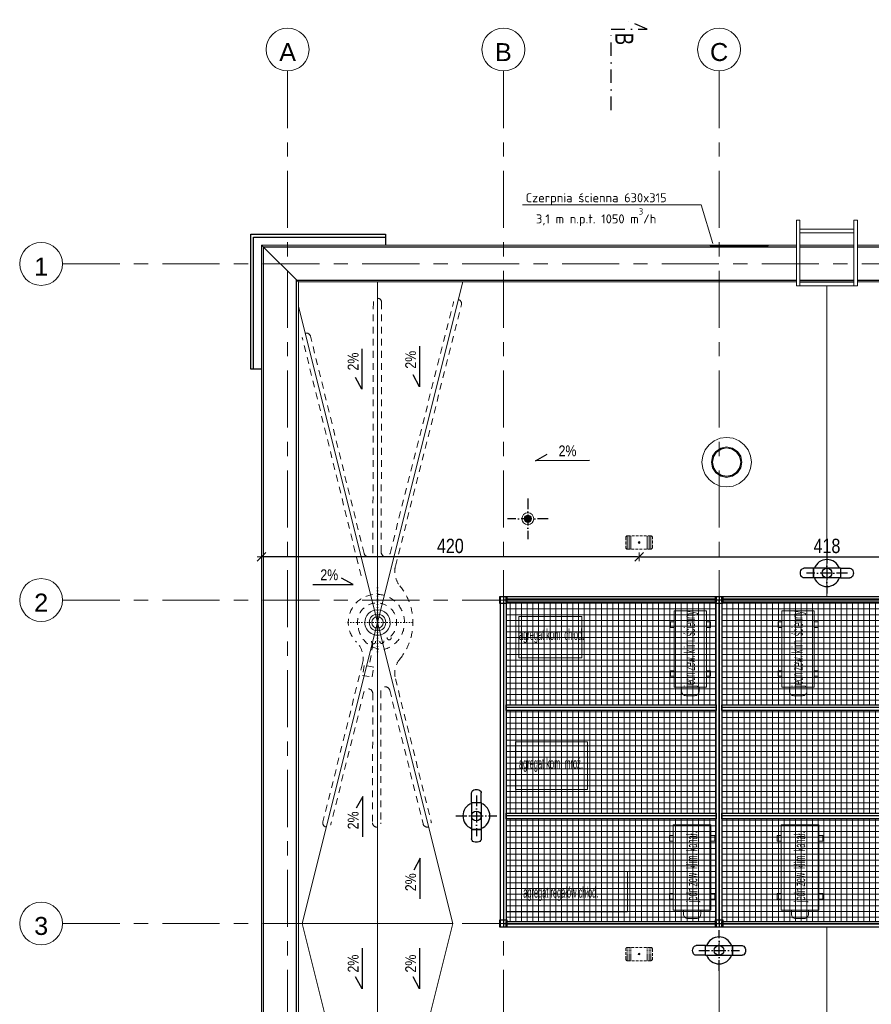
# Model space of a CAD drawing. Header units: centimetres. Extents: x 4120 to 19220, y -7417 to 180.
# Tile 4 of 223: x 6007 to 6954, y -4769 to -3673. Entities that reach past the tile are written whole.
import ezdxf

# ---------------------------------------------------------------- set-up
doc = ezdxf.new("R2010")
doc.units = ezdxf.units.CM
for name, pattern in [('1_VERDECKT', [15, 10, -5]), ('ACAD_ISO07W100', [3, 0, -3]), ('ACAD_ISO10W100', [18, 12, -3, 0, -3]), ('ArcadiaLine12069523096232300848', [20, 10, -10]), ('ArcadiaLine2077533452649863992', [0]), ('DASH', [0.75, 0.5, -0.25]), ('DASHDOT', [1, 0.5, -0.25, 0, -0.25]), ('JIS_02_0.7', [1.35, 0.75, -0.6]), ('Linia siatki', [22.225, 12.7, -3.175, 3.175, -3.175])]:
    doc.linetypes.add(name, pattern=pattern)
doc.layers.add('A-Wymiarowanie', color=7, linetype='Continuous', lineweight=15, true_color=0x474747)
for name, color, linetype in [('a_blenda elewacyjna', 1, 'Continuous'), ('A_opisy', 7, 'Continuous'), ('A_opisy @ 1', 7, 'Continuous'), ('A_Ściany', 2, 'Continuous')]:
    doc.layers.add(name, color=color, linetype=linetype)
for name, color, linetype, lineweight in [('A_Dach', 4, 'Continuous', 13), ('A_Osie', 8, 'Continuous', 9), ('A_Wymiary', 8, 'Continuous', 9), ('Instalacje elektryczne', 1, 'Continuous', 20), ('sufit', 163, 'Continuous', 18)]:
    doc.layers.add(name, color=color, linetype=linetype, lineweight=lineweight)
doc.styles.add('ARAL', font='ARIALN.TTF', dxfattribs={"height": 0.12})
doc.styles.add('ArCADiaStyle', font='txt.shx')
doc.styles.add('Arial', font='arial.ttf', dxfattribs={"height": 25})
doc.styles.add('isocp', font='isocpeur.ttf')
doc.styles.add('marcin', font='arial.ttf', dxfattribs={"width": 0.8, "height": 16})
doc.styles.add('style1', font='ARIALN.TTF', dxfattribs={"width": 0.9})
doc.dimstyles.new('WYM A PROJEKT', dxfattribs={"dimscale": 2, "dimtxt": 16, "dimasz": 0.8, "dimexe": 6, "dimexo": 30, "dimgap": 2, "dimtad": 1, "dimdec": 0, "dimzin": 9, "dimdsep": 46, "dimtxsty": 'marcin', "dimblk": 'WW', "dimcen": 0, "dimdle": 6, "dimse1": 1, "dimse2": 1, "dimclrt": 7, "dimadec": 0, "dimazin": 0, "dimtfac": 1, "dimtdec": 0, "dimtix": 1, "dimtmove": 2, "dimatfit": 3, "dimldrblk": 'WW', "dimfxl": 1, "dimtolj": 1, "dimtzin": 0, "dimarcsym": 0})

# ---------------------------------------------------------------- blocks, each defined once
blk = doc.blocks.new('Siatka - M_Symbol siatki - okrąg-24584-4 Piętro 2 bud 2 parter bud 1')
at = {"layer": 'A_Osie', "color": 7}
blk.add_circle((0, 0), 4.77, dxfattribs=at)
blk = doc.blocks.new('PODSTAWA')
at = {"lineweight": 5, "transparency": 33554559}
h = blk.add_hatch(dxfattribs=at)
h.set_pattern_fill('ANSI37', color=8, scale=2, angle=45)
h.set_pattern_definition([(90, (120, 357.6), (-6.35, 4e-16), []), (180, (120, 357.6), (-8e-16, -6.35), [])])
h.paths.add_polyline_path([(3.2, 356), (4, 356), (4, 357.6), (120, 357.6), (236, 357.6), (236, 356), (236, 356), (236, 356), (236.8, 356), (236.8, 243.5), (120, 243.5), (3.2, 243.5)])
h.paths.add_polyline_path([(3.2, 4), (3.2, 116.5), (120, 116.5), (236.8, 116.5), (236.8, 4), (236, 4), (236, 2.4), (120, 2.4), (4, 2.4), (4, 4)])
h.paths.add_polyline_path([(3.2, 180), (3.2, 122.9), (120, 122.9), (236.8, 122.9), (236.8, 180), (236.8, 237.1), (120, 237.1), (3.2, 237.1)])
at = {"color": 5}
for p, q in [((-4, 356), (-4, 364)), ((-4, 364), (4, 364)), ((-4, 356), (-4, 364)), ((-4, 364), (4, 364)), ((3.6, 363.6), (-3.6, 363.6)), ((-3.6, 363.6), (-3.6, 356.4)), ((-3.2, 180), (-3.2, 364)), ((-3.2, 364), (0, 364)), ((0, 364), (0, -4)), ((0, 364), (3.2, 364)), ((3.2, 364), (3.2, 180)), ((3.2, 360.8), (3.2, 364)), ((3.2, 364), (120, 364)), ((3.6, 356.4), (3.6, 363.6)), ((4, 364), (4, 356)), ((4, 364), (4, 356)), ((120, 364), (236.8, 364)), ((236, 356), (236, 364)), ((236, 364), (244, 364)), ((236, 356), (236, 364)), ((236, 364), (244, 364)), ((243.6, 363.6), (236.4, 363.6)), ((236.4, 363.6), (236.4, 356.4)), ((236.8, 180), (236.8, 364)), ((236.8, 364), (240, 364)), ((236.8, 364), (236.8, 360.8)), ((240, 364), (240, -4)), ((240, 364), (243.2, 364)), ((243.2, 364), (243.2, 180)), ((243.6, 356.4), (243.6, 363.6)), ((244, 364), (244, 356)), ((244, 364), (244, 356)), ((4, 356), (-4, 356)), ((4, 356), (-4, 356)), ((-3.6, 356.4), (3.6, 356.4)), ((0, 360), (0, 0)), ((240, 360), (0, 360)), ((236.8, 360.8), (3.2, 360.8)), ((3.2, 357.6), (3.2, 360.8)), ((120, 357.6), (3.2, 357.6)), ((236.8, 357.6), (120, 357.6)), ((244, 356), (236, 356)), ((244, 356), (236, 356)), ((236.4, 356.4), (243.6, 356.4)), ((236.8, 360.8), (236.8, 357.6)), ((240, 0), (240, 360)), ((3.2, 240.3), (3.2, 243.5)), ((3.2, 243.5), (120, 243.5)), ((120, 243.5), (236.8, 243.5)), ((236.8, 243.5), (236.8, 240.3)), ((236.8, 240.3), (3.2, 240.3)), ((3.2, 237.1), (3.2, 240.3)), ((120, 237.1), (3.2, 237.1)), ((236.8, 237.1), (120, 237.1)), ((236.8, 240.3), (236.8, 237.1)), ((-3.2, -4), (-3.2, 180)), ((3.2, 180), (3.2, -4)), ((236.8, -4), (236.8, 180)), ((243.2, 180), (243.2, -4)), ((3.2, 119.7), (3.2, 122.9)), ((3.2, 122.9), (120, 122.9)), ((120, 122.9), (236.8, 122.9)), ((236.8, 122.9), (236.8, 119.7)), ((236.8, 119.7), (3.2, 119.7)), ((3.2, 116.5), (3.2, 119.7)), ((120, 116.5), (3.2, 116.5)), ((236.8, 116.5), (120, 116.5)), ((236.8, 119.7), (236.8, 116.5)), ((-4, 4), (4, 4)), ((-4, -4), (-4, 4)), ((-4, -4), (-4, 4)), ((-4, 4), (4, 4)), ((3.6, 3.6), (-3.6, 3.6)), ((-3.6, 3.6), (-3.6, -3.6)), ((0, 0), (240, 0)), ((3.2, -0.8), (3.2, 2.4)), ((3.2, 2.4), (120, 2.4)), ((3.6, -3.6), (3.6, 3.6)), ((4, 4), (4, -4)), ((4, 4), (4, -4)), ((120, 2.4), (236.8, 2.4)), ((236, 4), (244, 4)), ((236, -4), (236, 4)), ((236, -4), (236, 4)), ((236, 4), (244, 4)), ((243.6, 3.6), (236.4, 3.6)), ((236.4, 3.6), (236.4, -3.6)), ((236.8, 2.4), (236.8, -0.8)), ((243.6, -3.6), (243.6, 3.6)), ((244, 4), (244, -4)), ((244, 4), (244, -4)), ((4, -4), (-4, -4)), ((4, -4), (-4, -4)), ((-3.6, -3.6), (3.6, -3.6)), ((0, -4), (-3.2, -4)), ((3.2, -4), (0, -4)), ((236.8, -0.8), (3.2, -0.8)), ((3.2, -4), (3.2, -0.8)), ((120, -4), (3.2, -4)), ((236.8, -4), (120, -4)), ((244, -4), (236, -4)), ((244, -4), (236, -4)), ((236.4, -3.6), (243.6, -3.6)), ((236.8, -0.8), (236.8, -4)), ((240, -4), (236.8, -4)), ((243.2, -4), (240, -4))]:
    blk.add_line(p, q, dxfattribs=at)
blk = doc.blocks.new('wpust')
at = {"color": 8, "linetype": 'ACAD_ISO07W100', "lineweight": 0}
for p, q in [((0, 38.5), (0, -38.5)), ((38.5, 0), (-38.5, 0))]:
    blk.add_line(p, q, dxfattribs=at)
at = {"color": 7, "extrusion": (0, 0, -1)}
for start_param, end_param in [(3.926991, 7.068583), (0.785398, 3.926991)]:
    blk.add_ellipse((0, 0), major_axis=(10, 10), ratio=1, start_param=start_param, end_param=end_param, dxfattribs=at)
at = {"color": 7}
for major_axis in [(6.53, 6.53), (4.52, 4.52)]:
    blk.add_ellipse((0, 0), major_axis=major_axis, ratio=1, start_param=5.497787, end_param=11.780972, dxfattribs=at)
blk = doc.blocks.new('P1')
at = {"color": 5}
for p, q in [((-5.4, 25.6), (-5.2, 26.6)), ((-5.4, 23.3), (-5.4, 25.6)), ((-5.4, 20.7), (-5.4, 23.3)), ((-5.2, 26.6), (-4.7, 27.5)), ((-4.7, 27.5), (-3.8, 28.3)), ((-3.8, 28.3), (-2.7, 28.9)), ((-2.7, 28.9), (-1.4, 29.3)), ((-1.4, 29.3), (0, 29.4)), ((0, 29.4), (1.4, 29.3)), ((1.4, 29.3), (2.7, 28.9)), ((2.7, 28.9), (3.8, 28.3)), ((3.8, 28.3), (4.7, 27.5)), ((4.7, 27.5), (5.2, 26.6)), ((5.2, 26.6), (5.4, 25.6)), ((5.4, 23.3), (5.4, 25.6)), ((5.4, 20.7), (5.4, 23.3)), ((-5.4, 17.9), (-5.4, 20.7)), ((-5.4, 15), (-5.4, 17.9)), ((-5.4, 15), (-5.2, 15)), ((-5.4, 15), (-5.4, -15)), ((-5.4, 15), (-5.2, 15)), ((-5.2, 15), (-4.7, 15)), ((-5.2, 15), (-4.7, 15)), ((-4.7, 15), (-3.8, 15)), ((-4.7, 15), (-3.8, 15)), ((-3.8, 15), (-2.7, 15)), ((-3.8, 15), (-2.7, 15)), ((-2.7, 15), (-1.4, 15)), ((-2.7, 15), (-1.4, 15)), ((-1.4, 15), (0, 15)), ((-1.4, 15), (0, 15)), ((0, 15), (1.4, 15)), ((0, 15), (1.4, 15)), ((1.4, 15), (2.7, 15)), ((1.4, 15), (2.7, 15)), ((2.7, 15), (3.8, 15)), ((2.7, 15), (3.8, 15)), ((3.8, 15), (4.7, 15)), ((3.8, 15), (4.7, 15)), ((4.7, 15), (5.2, 15)), ((4.7, 15), (5.2, 15)), ((5.2, 15), (5.4, 15)), ((5.2, 15), (5.4, 15)), ((5.4, 17.9), (5.4, 20.7)), ((5.4, 15), (5.4, 17.9)), ((5.4, 15), (5.4, -15)), ((-5.2, -15), (-5.4, -15)), ((-5.4, -15), (-5.4, -17.9)), ((-5.4, -15), (-5.2, -15)), ((-5.4, -17.9), (-5.4, -20.7)), ((-5.4, -20.7), (-5.4, -23.3)), ((-4.7, -15), (-5.2, -15)), ((-5.2, -15), (-4.7, -15)), ((-3.8, -15), (-4.7, -15)), ((-4.7, -15), (-3.8, -15)), ((-2.7, -15), (-3.8, -15)), ((-3.8, -15), (-2.7, -15)), ((-1.4, -15), (-2.7, -15)), ((-2.7, -15), (-1.4, -15)), ((0, -15), (-1.4, -15)), ((-1.4, -15), (0, -15)), ((1.4, -15), (0, -15)), ((0, -15), (1.4, -15)), ((2.7, -15), (1.4, -15)), ((1.4, -15), (2.7, -15)), ((3.8, -15), (2.7, -15)), ((2.7, -15), (3.8, -15)), ((4.7, -15), (3.8, -15)), ((3.8, -15), (4.7, -15)), ((5.2, -15), (4.7, -15)), ((4.7, -15), (5.2, -15)), ((5.4, -15), (5.2, -15)), ((5.2, -15), (5.4, -15)), ((5.4, -15), (5.4, -17.9)), ((5.4, -17.9), (5.4, -20.7)), ((5.4, -20.7), (5.4, -23.3)), ((-5.4, -23.3), (-5.4, -25.6)), ((-5.2, -26.6), (-5.4, -25.6)), ((-4.7, -27.5), (-5.2, -26.6)), ((-3.8, -28.3), (-4.7, -27.5)), ((-2.7, -28.9), (-3.8, -28.3)), ((-1.4, -29.3), (-2.7, -28.9)), ((0, -29.4), (-1.4, -29.3)), ((1.4, -29.3), (0, -29.4)), ((2.7, -28.9), (1.4, -29.3)), ((3.8, -28.3), (2.7, -28.9)), ((4.7, -27.5), (3.8, -28.3)), ((5.2, -26.6), (4.7, -27.5)), ((5.4, -25.6), (5.2, -26.6)), ((5.4, -23.3), (5.4, -25.6))]:
    blk.add_line(p, q, dxfattribs=at)
at = {"color": 5, "linetype": 'ACAD_ISO10W100', "lineweight": 25}
blk.add_line((0, 22.7), (0, -22.7), dxfattribs=at)
at = {"color": 8, "linetype": 'ACAD_ISO10W100', "lineweight": 25}
blk.add_line((-22.7, 0), (22.7, 0), dxfattribs=at)
at = {"color": 5}
blk.add_circle((0, 0), 5.4, dxfattribs=at)
for start, end in [(111.1002, 248.8998), (291.1002, 68.8998)]:
    blk.add_arc((0, 0), 15, start, end, dxfattribs=at)
blk = doc.blocks.new('1')
at = {"layer": 'sufit'}
blk.add_lwpolyline([(-30.6, 95), (-30.6, 99.5, -0.414214), (-25.7, 104.4), (-16.3, 104.4, -0.414214), (-11.4, 99.5), (-11.4, 95)], format="xyb", dxfattribs=at)
for points in [[(0, 95), (0, 0), (-42, 0), (-42, 95), (0, 95)], [(-42, 82.8), (-46.3, 82.8), (-46.3, 76.6), (-42, 76.6)], [(0, 82.8), (4.3, 82.8), (4.3, 76.6), (0, 76.6)], [(-42, 12.2), (-46.3, 12.2), (-46.3, 18.4), (-42, 18.4)], [(0, 12.2), (4.3, 12.2), (4.3, 18.4), (0, 18.4)]]:
    blk.add_lwpolyline(points, dxfattribs=at)
blk = doc.blocks.new('2')
at = {"layer": 'sufit', "elevation": 0}
blk.add_lwpolyline([(39.1, -19.8), (39.1, -15.2, 0.414214), (34.2, -10.3), (24.7, -10.3, 0.414214), (19.8, -15.2), (19.8, -19.8)], format="xyb", dxfattribs=at)
for points in [[(47.4, -104.8), (47.4, -19.8), (11.4, -19.8), (11.4, -104.8), (47.4, -104.8)], [(11.4, -31.9), (7.2, -31.9), (7.2, -38.1), (11.4, -38.1)], [(47.4, -31.9), (51.7, -31.9), (51.7, -38.1), (47.4, -38.1)], [(11.4, -92.6), (7.2, -92.6), (7.2, -86.4), (11.4, -86.4)], [(47.4, -92.6), (51.7, -92.6), (51.7, -86.4), (47.4, -86.4)]]:
    blk.add_lwpolyline(points, dxfattribs=at)
blk = doc.blocks.new('K1')
h = blk.add_hatch(color=3)
h.dxf.hatch_style = 1
edge = h.paths.add_edge_path()
edge.add_ellipse((0, 0), major_axis=(4.1, 0), ratio=1, start_angle=0, end_angle=360)
at = {"color": 8, "linetype": 'ACAD_ISO10W100', "lineweight": 25}
for p, q in [((0, 22.7), (0, -22.7)), ((-22.7, 0), (22.7, 0))]:
    blk.add_line(p, q, dxfattribs=at)
at = {"color": 3}
for radius in [6.6, 4.1]:
    blk.add_circle((0, 0), radius, dxfattribs=at)
blk = doc.blocks.new('zabezp')
at = {"layer": 'A-Wymiarowanie', "true_color": 0x291af9}
h = blk.add_hatch(color=180, dxfattribs=at)
h.dxf.hatch_style = 1
h.paths.add_polyline_path([(-16112.6, 5302.1, 1), (-16114.6, 5302.1, 1)])
at = {"layer": 'A-Wymiarowanie', "color": 180, "linetype": '1_VERDECKT', "ltscale": 0.3, "true_color": 0x291af9}
blk.add_lwpolyline([(-16128.5, 5307.5), (-16128.5, 5296.6, 0.414214), (-16126.5, 5294.6), (-16100.7, 5294.6, 0.414214), (-16098.7, 5296.6), (-16098.7, 5307.5, 0.414214), (-16100.7, 5309.5), (-16126.5, 5309.5, 0.414214)], format="xyb", close=True, dxfattribs=at)
at = {"layer": 'A-Wymiarowanie', "color": 180, "linetype": 'DASH', "ltscale": 2, "true_color": 0x291af9}
for points in [[(-16126.7, 5309.5), (-16126.7, 5294.6)], [(-16124.7, 5309.5), (-16124.7, 5294.6)], [(-16122.7, 5309.5), (-16122.7, 5294.6)], [(-16104.4, 5309.5), (-16104.4, 5294.6)], [(-16102.4, 5309.5), (-16102.4, 5294.6)], [(-16100.4, 5309.5), (-16100.4, 5294.6)]]:
    blk.add_lwpolyline(points, dxfattribs=at)
at = {"layer": 'A-Wymiarowanie', "color": 180, "true_color": 0x291af9}
blk.add_circle((-16113.6, 5302.1), 1, dxfattribs=at)
blk = doc.blocks.new('WW')
at = {"color": 80, "ltscale": 2}
blk.add_line((3, 3), (-3, -3), dxfattribs=at)
at = {"ltscale": 2}
for p, q in [((-3, 0), (3, 0)), ((0, -3), (0, 3))]:
    blk.add_line(p, q, dxfattribs=at)
blk = doc.blocks.new('*D2517')
at = {"layer": 'A_Wymiary', "color": 0, "lineweight": -2}
blk.add_line((6694.5, -4270.7), (6277.7, -4270.7), dxfattribs=at)
at = {"layer": 'Defpoints', "color": 0}
for p in [(6276.1, -4242.7), (6696.1, -4254.7), (6276.1, -4270.7)]:
    blk.add_point(p, dxfattribs=at)
at = {"layer": 'A_Wymiary', "color": 0, "lineweight": -2, "xscale": 1.6, "yscale": 1.6, "zscale": 1.6, "rotation": 180}
blk.add_blockref('WW', (6276.1, -4270.7), dxfattribs=at)
at = {"layer": 'A_Wymiary', "color": 0, "lineweight": -2, "xscale": 1.6, "yscale": 1.6, "zscale": 1.6}
blk.add_blockref('WW', (6696.1, -4270.7), dxfattribs=at)
at = {"layer": 'A_Wymiary', "color": 7, "insert": (6486.1, -4258.6), "char_height": 16, "attachment_point": 5, "style": 'marcin'}
blk.add_mtext('\\A1;420', dxfattribs=at)
blk = doc.blocks.new('*D2518')
at = {"layer": 'A_Wymiary', "color": 0, "lineweight": -2}
blk.add_line((6697.7, -4270.7), (7112.5, -4270.7), dxfattribs=at)
at = {"layer": 'Defpoints', "color": 0}
for p in [(6696.1, -4254.7), (7114.1, -4254.7), (7114.1, -4270.7)]:
    blk.add_point(p, dxfattribs=at)
at = {"layer": 'A_Wymiary', "color": 0, "lineweight": -2, "xscale": 1.6, "yscale": 1.6, "zscale": 1.6, "rotation": 180.0000000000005}
blk.add_blockref('WW', (6696.1, -4270.7), dxfattribs=at)
at = {"layer": 'A_Wymiary', "color": 0, "lineweight": -2, "xscale": 1.6, "yscale": 1.6, "zscale": 1.6}
blk.add_blockref('WW', (7114.1, -4270.7), dxfattribs=at)
at = {"layer": 'A_Wymiary', "color": 7, "insert": (6905.1, -4258.6), "char_height": 16, "attachment_point": 5, "style": 'marcin'}
blk.add_mtext('\\A1;418', dxfattribs=at)

msp = doc.modelspace()

# ---------------------------------------------------------------- linework, layer by layer
at = {"layer": 'a_blenda elewacyjna'}
for points in [[(6276.08, -4061.73), (6264.08, -4061.73), (6264.08, -3911.73), (6414.08, -3911.73), (6414.08, -3923.73)], [(6276.08, -4061.73), (6267.08, -4061.73), (6267.08, -3914.73), (6414.08, -3914.73), (6414.08, -3923.73)]]:
    msp.add_lwpolyline(points, dxfattribs=at)
at = {"layer": 'A_Dach', "color": 7}
for p, q in [((6566.32, -3878.82, 0), (6765.28, -3878.82, 0)), ((6765.28, -3878.82, 0), (6777.98, -3921.83))]:
    msp.add_line(p, q, dxfattribs=at)
at = {"layer": 'A_Dach', "color": 8, "linetype": 'Continuous'}
for p, q in [((6871.09, -3969.06), (6871.09, -3896.06)), ((6871.09, -3896.06), (6875.09, -3896.06)), ((6875.09, -3969.06), (6875.09, -3896.06)), ((6935.06, -3969.06), (6935.06, -3896.06)), ((6935.06, -3896.06), (6939.06, -3896.06)), ((6939.06, -3969.06), (6939.06, -3896.06)), ((6875.09, -3906.06), (6935.06, -3906.06)), ((6875.09, -3906.06), (6875.09, -3910.06)), ((6875.09, -3910.06), (6935.06, -3910.06)), ((6935.06, -3906.06), (6935.06, -3910.06)), ((6875.09, -3965.06), (6935.06, -3965.06)), ((6871.09, -3969.06), (6875.09, -3969.06)), ((6875.09, -3969.06), (6935.06, -3969.06)), ((6935.06, -3969.06), (6939.06, -3969.06))]:
    msp.add_line(p, q, dxfattribs=at)
at = {"layer": 'A_Dach', "color": 3, "linetype": 'ArcadiaLine12069523096232300848', "lineweight": 18}
for p, q in [((6839.78, -3924.23), (6775.18, -3924.23)), ((6775.18, -3924.23), (6775.18, -3924.53)), ((6775.18, -3924.53), (6839.78, -3924.53)), ((6837.29, -3924.53), (6777.68, -3924.53)), ((6777.68, -3924.53), (6777.68, -3925.73)), ((6777.68, -3925.73), (6837.29, -3925.73)), ((6836.98, -3924.23), (6777.98, -3924.23)), ((6777.98, -3924.23), (6777.98, -3924.53)), ((6836.98, -3924.53), (6777.98, -3924.53)), ((6777.98, -3924.53), (6836.98, -3924.53)), ((6777.98, -3924.53), (6777.98, -3925.73)), ((6777.98, -3925.73), (6836.98, -3925.73)), ((6782.28, -3924.53), (6832.68, -3924.53)), ((6832.68, -3924.53), (6782.28, -3924.53)), ((6832.68, -3925.73), (6782.28, -3925.73)), ((6836.98, -3924.53), (6836.98, -3924.23)), ((6836.98, -3925.73), (6836.98, -3924.53)), ((6837.29, -3925.73), (6837.29, -3924.53)), ((6839.78, -3924.53), (6839.78, -3924.23)), ((6779.74, -4141.49, 0), (6774.04, -4145.86, 0)), ((6786.37, -4138.74, 0), (6779.74, -4141.49, 0)), ((6793.49, -4137.8, 0), (6786.37, -4138.74, 0)), ((6800.61, -4138.74, 0), (6793.49, -4137.8, 0)), ((6807.24, -4141.49, 0), (6800.61, -4138.74, 0)), ((6812.94, -4145.86, 0), (6807.24, -4141.49, 0)), ((6769.67, -4151.55, 0), (6766.93, -4158.19, 0)), ((6774.04, -4145.86, 0), (6769.67, -4151.55, 0)), ((6781.5, -4153.32, 0), (6787, -4149.64, 0)), ((6787, -4149.64, 0), (6781.5, -4153.32, 0)), ((6787.39, -4150.57, 0), (6782.21, -4154.03, 0)), ((6782.21, -4154.03, 0), (6787.39, -4150.57, 0)), ((6787.39, -4150.57, 0), (6782.21, -4154.03, 0)), ((6787.39, -4150.57, 0), (6782.21, -4154.03, 0)), ((6782.21, -4154.03, 0), (6787.39, -4150.57, 0)), ((6782.35, -4154.17, 0), (6787.46, -4150.75, 0)), ((6782.35, -4154.17, 0), (6786.89, -4151.14, 0)), ((6785.61, -4151.66, 0), (6782.35, -4154.17, 0)), ((6782.35, -4154.17, 0), (6785.61, -4151.66, 0)), ((6784.73, -4152.34, 0), (6785.96, -4151.52, 0)), ((6785.61, -4151.66, 0), (6789.41, -4150.09, 0)), ((6786.89, -4151.14, 0), (6785.61, -4151.66, 0)), ((6788.14, -4150.62, 0), (6786.89, -4151.14, 0)), ((6786.89, -4151.14, 0), (6787.46, -4150.75, 0)), ((6787, -4149.64, 0), (6793.49, -4148.35, 0)), ((6793.49, -4148.35, 0), (6787, -4149.64, 0)), ((6793.49, -4148.35, 0), (6787.39, -4149.57, 0)), ((6793.49, -4149.35, 0), (6787.39, -4150.57, 0)), ((6787.39, -4150.57, 0), (6793.49, -4149.35, 0)), ((6793.49, -4149.35, 0), (6787.39, -4150.57, 0)), ((6793.49, -4149.35, 0), (6787.39, -4150.57, 0)), ((6787.39, -4150.57, 0), (6793.49, -4149.35, 0)), ((6787.46, -4150.75, 0), (6793.49, -4149.55, 0)), ((6787.46, -4150.75, 0), (6788.14, -4150.62, 0)), ((6788.14, -4150.62, 0), (6793.49, -4149.55, 0)), ((6789.41, -4150.09, 0), (6788.14, -4150.62, 0)), ((6789.07, -4150.23, 0), (6790.51, -4149.95, 0)), ((6793.49, -4149.55, 0), (6789.41, -4150.09, 0)), ((6789.41, -4150.09, 0), (6793.49, -4149.55, 0)), ((6799.98, -4149.64, 0), (6793.49, -4148.35, 0)), ((6793.49, -4148.35, 0), (6799.98, -4149.64, 0)), ((6799.98, -4149.64, 0), (6793.49, -4148.35, 0)), ((6799.59, -4150.57, 0), (6793.49, -4149.35, 0)), ((6793.49, -4149.35, 0), (6799.59, -4150.57, 0)), ((6799.59, -4150.57, 0), (6793.49, -4149.35, 0)), ((6799.59, -4150.57, 0), (6793.49, -4149.35, 0)), ((6793.49, -4149.35, 0), (6799.59, -4150.57, 0)), ((6793.49, -4149.55, 0), (6799.52, -4150.75, 0)), ((6793.49, -4149.55, 0), (6798.84, -4150.62, 0)), ((6797.57, -4150.09, 0), (6793.49, -4149.55, 0)), ((6793.49, -4149.55, 0), (6797.57, -4150.09, 0)), ((6796.47, -4149.95, 0), (6797.91, -4150.23, 0)), ((6798.84, -4150.62, 0), (6797.57, -4150.09, 0)), ((6797.57, -4150.09, 0), (6801.36, -4151.66, 0)), ((6798.84, -4150.62, 0), (6799.52, -4150.75, 0)), ((6800.09, -4151.14, 0), (6798.84, -4150.62, 0)), ((6799.52, -4150.75, 0), (6804.63, -4154.17, 0)), ((6799.52, -4150.75, 0), (6800.09, -4151.14, 0)), ((6804.77, -4154.03, 0), (6799.59, -4150.57, 0)), ((6799.59, -4150.57, 0), (6804.77, -4154.03, 0)), ((6804.77, -4154.03, 0), (6799.59, -4150.57, 0)), ((6804.77, -4154.03, 0), (6799.59, -4150.57, 0)), ((6799.59, -4150.57, 0), (6804.77, -4154.03, 0)), ((6805.48, -4153.32, 0), (6799.98, -4149.64, 0)), ((6799.98, -4149.64, 0), (6805.48, -4153.32, 0)), ((6805.48, -4153.32, 0), (6799.98, -4149.64, 0)), ((6800.09, -4151.14, 0), (6804.63, -4154.17, 0)), ((6801.36, -4151.66, 0), (6800.09, -4151.14, 0)), ((6801.02, -4151.52, 0), (6802.25, -4152.34, 0)), ((6804.63, -4154.17, 0), (6801.36, -4151.66, 0)), ((6801.36, -4151.66, 0), (6804.63, -4154.17, 0)), ((6809.44, -4143.18, 0), (6809.44, -4143.54, 0)), ((6817.31, -4151.55, 0), (6812.94, -4145.86, 0)), ((6820.05, -4158.19, 0), (6817.31, -4151.55, 0)), ((6766.93, -4158.19, 0), (6765.99, -4165.3, 0)), ((6777.83, -4158.82, 0), (6776.54, -4165.3, 0)), ((6776.54, -4165.3, 0), (6777.83, -4158.82, 0)), ((6777.83, -4158.82, 0), (6776.54, -4165.3, 0)), ((6778.75, -4159.2, 0), (6777.54, -4165.3, 0)), ((6777.54, -4165.3, 0), (6778.75, -4159.2, 0)), ((6778.75, -4159.2, 0), (6777.54, -4165.3, 0)), ((6778.75, -4159.2, 0), (6777.54, -4165.3, 0)), ((6777.54, -4165.3, 0), (6778.75, -4159.2, 0)), ((6777.74, -4165.3, 0), (6778.94, -4159.28, 0)), ((6777.74, -4165.3, 0), (6778.8, -4159.95, 0)), ((6778.28, -4161.23, 0), (6777.74, -4165.3, 0)), ((6777.74, -4165.3, 0), (6778.28, -4161.23, 0)), ((6777.83, -4158.82, 0), (6781.5, -4153.32, 0)), ((6781.5, -4153.32, 0), (6777.83, -4158.82, 0)), ((6778.42, -4157.94, 0), (6777.83, -4158.82, 0)), ((6778.13, -4162.33, 0), (6778.42, -4160.88, 0)), ((6778.28, -4161.23, 0), (6779.85, -4157.43, 0)), ((6778.8, -4159.95, 0), (6778.28, -4161.23, 0)), ((6782.21, -4154.03, 0), (6778.75, -4159.2, 0)), ((6778.75, -4159.2, 0), (6782.21, -4154.03, 0)), ((6782.21, -4154.03, 0), (6778.75, -4159.2, 0)), ((6782.21, -4154.03, 0), (6778.75, -4159.2, 0)), ((6778.75, -4159.2, 0), (6782.21, -4154.03, 0)), ((6779.32, -4158.7, 0), (6778.8, -4159.95, 0)), ((6778.8, -4159.95, 0), (6778.94, -4159.28, 0)), ((6778.94, -4159.28, 0), (6782.35, -4154.17, 0)), ((6778.94, -4159.28, 0), (6779.32, -4158.7, 0)), ((6779.32, -4158.7, 0), (6782.35, -4154.17, 0)), ((6779.85, -4157.43, 0), (6779.32, -4158.7, 0)), ((6779.71, -4157.77, 0), (6780.53, -4156.55, 0)), ((6782.35, -4154.17, 0), (6779.85, -4157.43, 0)), ((6779.85, -4157.43, 0), (6782.35, -4154.17, 0)), ((6804.63, -4154.17, 0), (6808.04, -4159.28, 0)), ((6804.63, -4154.17, 0), (6807.66, -4158.7, 0)), ((6807.13, -4157.43, 0), (6804.63, -4154.17, 0)), ((6804.63, -4154.17, 0), (6807.13, -4157.43, 0)), ((6808.23, -4159.2, 0), (6804.77, -4154.03, 0)), ((6804.77, -4154.03, 0), (6808.23, -4159.2, 0)), ((6808.23, -4159.2, 0), (6804.77, -4154.03, 0)), ((6808.23, -4159.2, 0), (6804.77, -4154.03, 0)), ((6804.77, -4154.03, 0), (6808.23, -4159.2, 0)), ((6809.15, -4158.82, 0), (6805.48, -4153.32, 0)), ((6805.48, -4153.32, 0), (6809.15, -4158.82, 0)), ((6809.15, -4158.82, 0), (6805.48, -4153.32, 0)), ((6806.45, -4156.55, 0), (6807.27, -4157.77, 0)), ((6807.66, -4158.7, 0), (6807.13, -4157.43, 0)), ((6807.13, -4157.43, 0), (6808.7, -4161.23, 0)), ((6807.66, -4158.7, 0), (6808.04, -4159.28, 0)), ((6808.18, -4159.95, 0), (6807.66, -4158.7, 0)), ((6808.04, -4159.28, 0), (6809.24, -4165.3, 0)), ((6808.04, -4159.28, 0), (6808.18, -4159.95, 0)), ((6808.18, -4159.95, 0), (6809.24, -4165.3, 0)), ((6808.7, -4161.23, 0), (6808.18, -4159.95, 0)), ((6809.44, -4165.3, 0), (6808.23, -4159.2, 0)), ((6808.23, -4159.2, 0), (6809.44, -4165.3, 0)), ((6809.44, -4165.3, 0), (6808.23, -4159.2, 0)), ((6809.44, -4165.3, 0), (6808.23, -4159.2, 0)), ((6808.23, -4159.2, 0), (6809.44, -4165.3, 0)), ((6808.56, -4160.88, 0), (6808.85, -4162.33, 0)), ((6809.24, -4165.3, 0), (6808.7, -4161.23, 0)), ((6808.7, -4161.23, 0), (6809.24, -4165.3, 0)), ((6810.44, -4165.3, 0), (6809.15, -4158.82, 0)), ((6809.15, -4158.82, 0), (6810.44, -4165.3, 0)), ((6810.44, -4165.3, 0), (6809.15, -4158.82, 0)), ((6820.99, -4165.3, 0), (6820.05, -4158.19, 0)), ((6765.99, -4165.3, 0), (6766.93, -4172.42, 0)), ((6766.93, -4172.42, 0), (6769.67, -4179.05, 0)), ((6776.54, -4165.3, 0), (6777.83, -4171.79, 0)), ((6777.83, -4171.79, 0), (6776.54, -4165.3, 0)), ((6776.54, -4165.3, 0), (6777.83, -4171.79, 0)), ((6777.54, -4164.92, 0), (6777.54, -4165.3, 0)), ((6777.54, -4165.3, 0), (6778.75, -4171.41, 0)), ((6778.75, -4171.41, 0), (6777.54, -4165.3, 0)), ((6777.54, -4165.3, 0), (6778.75, -4171.41, 0)), ((6778.75, -4171.41, 0), (6777.54, -4165.3, 0)), ((6778.94, -4171.33, 0), (6777.74, -4165.3, 0)), ((6778.8, -4170.65, 0), (6777.74, -4165.3, 0)), ((6777.74, -4165.3, 0), (6778.28, -4169.38, 0)), ((6778.28, -4169.38, 0), (6777.74, -4165.3, 0)), ((6777.83, -4171.79, 0), (6781.5, -4177.29, 0)), ((6781.5, -4177.29, 0), (6777.83, -4171.79, 0)), ((6777.83, -4171.79, 0), (6781.5, -4177.29, 0)), ((6778.42, -4169.72, 0), (6778.13, -4168.28, 0)), ((6778.28, -4169.38, 0), (6778.8, -4170.65, 0)), ((6779.85, -4173.18, 0), (6778.28, -4169.38, 0)), ((6778.75, -4171.41, 0), (6782.21, -4176.58, 0)), ((6782.21, -4176.58, 0), (6778.75, -4171.41, 0)), ((6778.75, -4171.41, 0), (6782.21, -4176.58, 0)), ((6778.75, -4171.41, 0), (6782.21, -4176.58, 0)), ((6782.21, -4176.58, 0), (6778.75, -4171.41, 0)), ((6778.94, -4171.33, 0), (6778.8, -4170.65, 0)), ((6778.8, -4170.65, 0), (6779.32, -4171.91, 0)), ((6782.35, -4176.44, 0), (6778.94, -4171.33, 0)), ((6779.32, -4171.91, 0), (6778.94, -4171.33, 0)), ((6782.35, -4176.44, 0), (6779.32, -4171.91, 0)), ((6779.32, -4171.91, 0), (6779.85, -4173.18, 0)), ((6780.53, -4174.06, 0), (6779.71, -4172.83, 0)), ((6779.85, -4173.18, 0), (6782.35, -4176.44, 0)), ((6782.35, -4176.44, 0), (6779.85, -4173.18, 0)), ((6808.04, -4171.33, 0), (6804.63, -4176.44, 0)), ((6807.66, -4171.91, 0), (6804.63, -4176.44, 0)), ((6804.63, -4176.44, 0), (6807.13, -4173.18, 0)), ((6807.13, -4173.18, 0), (6804.63, -4176.44, 0)), ((6804.77, -4176.58, 0), (6808.23, -4171.41, 0)), ((6808.23, -4171.41, 0), (6804.77, -4176.58, 0)), ((6804.77, -4176.58, 0), (6808.23, -4171.41, 0)), ((6804.77, -4176.58, 0), (6808.23, -4171.41, 0)), ((6808.23, -4171.41, 0), (6804.77, -4176.58, 0)), ((6805.48, -4177.29, 0), (6809.15, -4171.79, 0)), ((6809.15, -4171.79, 0), (6805.48, -4177.29, 0)), ((6805.48, -4177.29, 0), (6809.15, -4171.79, 0)), ((6807.27, -4172.83, 0), (6806.45, -4174.06, 0)), ((6808.7, -4169.38, 0), (6807.13, -4173.18, 0)), ((6807.13, -4173.18, 0), (6807.66, -4171.91, 0)), ((6807.66, -4171.91, 0), (6808.18, -4170.65, 0)), ((6808.04, -4171.33, 0), (6807.66, -4171.91, 0)), ((6809.24, -4165.3, 0), (6808.04, -4171.33, 0)), ((6808.18, -4170.65, 0), (6808.04, -4171.33, 0)), ((6809.24, -4165.3, 0), (6808.18, -4170.65, 0)), ((6808.18, -4170.65, 0), (6808.7, -4169.38, 0)), ((6808.23, -4171.41, 0), (6809.44, -4165.3, 0)), ((6809.44, -4165.3, 0), (6808.23, -4171.41, 0)), ((6808.23, -4171.41, 0), (6809.44, -4165.3, 0)), ((6809.44, -4165.3, 0), (6808.23, -4171.41, 0)), ((6808.85, -4168.28, 0), (6808.56, -4169.72, 0)), ((6808.7, -4169.38, 0), (6809.24, -4165.3, 0)), ((6809.24, -4165.3, 0), (6808.7, -4169.38, 0)), ((6809.15, -4171.79, 0), (6810.44, -4165.3, 0)), ((6810.44, -4165.3, 0), (6809.15, -4171.79, 0)), ((6809.15, -4171.79, 0), (6810.44, -4165.3, 0)), ((6809.44, -4165.3, 0), (6809.44, -4164.92, 0)), ((6817.31, -4179.05, 0), (6820.05, -4172.42, 0)), ((6820.05, -4172.42, 0), (6820.99, -4165.3, 0)), ((6769.67, -4179.05, 0), (6774.04, -4184.75, 0)), ((6774.04, -4184.75, 0), (6779.74, -4189.12, 0)), ((6781.5, -4177.29, 0), (6787, -4180.96, 0)), ((6787, -4180.96, 0), (6781.5, -4177.29, 0)), ((6781.5, -4177.29, 0), (6787, -4180.96, 0)), ((6782.21, -4176.58, 0), (6787.39, -4180.04, 0)), ((6787.39, -4180.04, 0), (6782.21, -4176.58, 0)), ((6782.21, -4176.58, 0), (6787.39, -4180.04, 0)), ((6782.21, -4176.58, 0), (6787.39, -4180.04, 0)), ((6787.39, -4180.04, 0), (6782.21, -4176.58, 0)), ((6787.46, -4179.85, 0), (6782.35, -4176.44, 0)), ((6786.89, -4179.47, 0), (6782.35, -4176.44, 0)), ((6782.35, -4176.44, 0), (6785.61, -4178.94, 0)), ((6785.61, -4178.94, 0), (6782.35, -4176.44, 0)), ((6785.96, -4179.09, 0), (6784.73, -4178.27, 0)), ((6785.61, -4178.94, 0), (6786.89, -4179.47, 0)), ((6789.41, -4180.52, 0), (6785.61, -4178.94, 0)), ((6787.46, -4179.85, 0), (6786.89, -4179.47, 0)), ((6786.89, -4179.47, 0), (6788.14, -4179.99, 0)), ((6787, -4180.96, 0), (6793.49, -4182.25, 0)), ((6793.49, -4182.25, 0), (6787, -4180.96, 0)), ((6787, -4180.96, 0), (6793.49, -4182.25, 0)), ((6787.39, -4180.04, 0), (6793.49, -4181.25, 0)), ((6793.49, -4181.25, 0), (6787.39, -4180.04, 0)), ((6787.39, -4180.04, 0), (6793.49, -4181.25, 0)), ((6787.39, -4180.04, 0), (6793.49, -4181.25, 0)), ((6793.49, -4181.25, 0), (6787.39, -4180.04, 0)), ((6793.49, -4181.05, 0), (6787.46, -4179.85, 0)), ((6788.14, -4179.99, 0), (6787.46, -4179.85, 0)), ((6793.49, -4181.05, 0), (6788.14, -4179.99, 0)), ((6788.14, -4179.99, 0), (6789.41, -4180.52, 0)), ((6790.51, -4180.66, 0), (6789.07, -4180.37, 0)), ((6789.41, -4180.52, 0), (6793.49, -4181.05, 0)), ((6793.49, -4181.05, 0), (6789.41, -4180.52, 0)), ((6799.52, -4179.85, 0), (6793.49, -4181.05, 0)), ((6798.84, -4179.99, 0), (6793.49, -4181.05, 0)), ((6793.49, -4181.25, 0), (6799.59, -4180.04, 0)), ((6799.59, -4180.04, 0), (6793.49, -4181.25, 0)), ((6793.49, -4181.25, 0), (6799.59, -4180.04, 0)), ((6793.49, -4181.25, 0), (6799.59, -4180.04, 0)), ((6799.59, -4180.04, 0), (6793.49, -4181.25, 0)), ((6793.49, -4181.05, 0), (6797.57, -4180.52, 0)), ((6797.57, -4180.52, 0), (6793.49, -4181.05, 0)), ((6793.49, -4182.25, 0), (6799.98, -4180.96, 0)), ((6799.98, -4180.96, 0), (6793.49, -4182.25, 0)), ((6793.49, -4182.25, 0), (6799.98, -4180.96, 0)), ((6797.91, -4180.37, 0), (6796.47, -4180.66, 0)), ((6801.36, -4178.94, 0), (6797.57, -4180.52, 0)), ((6797.57, -4180.52, 0), (6798.84, -4179.99, 0)), ((6798.84, -4179.99, 0), (6800.09, -4179.47, 0)), ((6799.52, -4179.85, 0), (6798.84, -4179.99, 0)), ((6804.63, -4176.44, 0), (6799.52, -4179.85, 0)), ((6800.09, -4179.47, 0), (6799.52, -4179.85, 0)), ((6799.59, -4180.04, 0), (6804.77, -4176.58, 0)), ((6804.77, -4176.58, 0), (6799.59, -4180.04, 0)), ((6799.59, -4180.04, 0), (6804.77, -4176.58, 0)), ((6799.59, -4180.04, 0), (6804.77, -4176.58, 0)), ((6804.77, -4176.58, 0), (6799.59, -4180.04, 0)), ((6799.98, -4180.96, 0), (6805.48, -4177.29, 0)), ((6805.48, -4177.29, 0), (6799.98, -4180.96, 0)), ((6799.98, -4180.96, 0), (6805.48, -4177.29, 0)), ((6804.63, -4176.44, 0), (6800.09, -4179.47, 0)), ((6800.09, -4179.47, 0), (6801.36, -4178.94, 0)), ((6802.25, -4178.27, 0), (6801.02, -4179.09, 0)), ((6801.36, -4178.94, 0), (6804.63, -4176.44, 0)), ((6804.63, -4176.44, 0), (6801.36, -4178.94, 0)), ((6807.24, -4189.12, 0), (6812.94, -4184.75, 0)), ((6812.94, -4184.75, 0), (6817.31, -4179.05, 0)), ((6779.74, -4189.12, 0), (6786.37, -4191.87, 0)), ((6786.37, -4191.87, 0), (6793.49, -4192.8, 0)), ((6793.49, -4192.8, 0), (6800.61, -4191.87, 0)), ((6800.61, -4191.87, 0), (6807.24, -4189.12, 0))]:
    msp.add_line(p, q, dxfattribs=at)
at = {"layer": 'A_Dach', "color": 3, "linetype": 'ArcadiaLine2077533452649863992', "lineweight": 18}
for p, q in [((6775.18, -3924.53), (6775.18, -3924.23)), ((6775.18, -3924.23), (6839.78, -3924.23)), ((6839.78, -3924.53), (6775.18, -3924.53)), ((6777.68, -3924.53), (6782.28, -3924.53)), ((6777.68, -3925.73), (6777.68, -3924.53)), ((6782.28, -3925.73), (6777.68, -3925.73)), ((6782.28, -3924.53), (6832.68, -3924.53)), ((6832.68, -3924.53), (6837.29, -3924.53)), ((6837.29, -3925.73), (6832.68, -3925.73)), ((6837.29, -3924.53), (6837.29, -3925.73)), ((6839.78, -3924.23), (6839.78, -3924.53)), ((6774.04, -4145.86, 0), (6779.74, -4141.49, 0)), ((6779.74, -4141.49, 0), (6786.37, -4138.74, 0)), ((6786.37, -4138.74, 0), (6793.49, -4137.8, 0)), ((6793.49, -4137.8, 0), (6800.61, -4138.74, 0)), ((6800.61, -4138.74, 0), (6807.24, -4141.49, 0)), ((6807.24, -4141.49, 0), (6812.94, -4145.86, 0)), ((6766.93, -4158.19, 0), (6769.67, -4151.55, 0)), ((6769.67, -4151.55, 0), (6774.04, -4145.86, 0)), ((6812.94, -4145.86, 0), (6817.31, -4151.55, 0)), ((6817.31, -4151.55, 0), (6820.05, -4158.19, 0)), ((6765.99, -4165.3, 0), (6766.93, -4158.19, 0)), ((6820.05, -4158.19, 0), (6820.99, -4165.3, 0)), ((6766.93, -4172.42, 0), (6765.99, -4165.3, 0)), ((6769.67, -4179.05, 0), (6766.93, -4172.42, 0)), ((6820.05, -4172.42, 0), (6817.31, -4179.05, 0)), ((6820.99, -4165.3, 0), (6820.05, -4172.42, 0)), ((6774.04, -4184.75, 0), (6769.67, -4179.05, 0)), ((6779.74, -4189.12, 0), (6774.04, -4184.75, 0)), ((6812.94, -4184.75, 0), (6807.24, -4189.12, 0)), ((6817.31, -4179.05, 0), (6812.94, -4184.75, 0)), ((6786.37, -4191.87, 0), (6779.74, -4189.12, 0)), ((6793.49, -4192.8, 0), (6786.37, -4191.87, 0)), ((6800.61, -4191.87, 0), (6793.49, -4192.8, 0)), ((6807.24, -4189.12, 0), (6800.61, -4191.87, 0))]:
    msp.add_line(p, q, dxfattribs=at)
at = {"layer": 'A_Dach', "color": 8}
for p, q in [((6405.08, -4343.73), (6499.82, -3964.73)), ((6405.08, -3964.73), (6405.08, -4343.73)), ((6317.08, -3991.73), (6405.08, -4343.73)), ((6321.32, -4678.73), (6405.08, -4343.73)), ((6405.08, -4343.73), (6405.08, -4678.73)), ((6488.82, -4678.73), (6405.08, -4343.73)), ((6405.08, -5013.73), (6321.32, -4678.73)), ((6321.32, -4678.73), (6405.08, -4678.73)), ((6405.08, -5013.73), (6488.82, -4678.73)), ((6405.08, -5013.73), (6405.08, -4678.73)), ((6488.82, -4678.73), (6405.08, -4678.73))]:
    msp.add_line(p, q, dxfattribs=at)
at = {"layer": 'A_Dach'}
msp.add_lwpolyline([(6276.08, -3923.73), (6317.08, -3964.73)], dxfattribs=at)
at = {"layer": 'A_Dach', "color": 4}
for points in [[(6939.06, -3923.73), (7534.08, -3923.73), (7534.08, -5502.73), (6276.08, -5502.73), (6276.08, -3923.73), (6871.09, -3923.73)], [(6875.09, -3923.73), (6935.06, -3923.73)], [(6939.06, -3964.73), (7493.08, -3964.73), (7493.08, -5461.73), (6317.08, -5461.73), (6317.08, -3964.73), (6871.09, -3964.73)], [(6875.09, -3964.73), (6935.06, -3964.73)]]:
    msp.add_lwpolyline(points, dxfattribs=at)
at = {"layer": 'A_Dach', "color": 8}
for points in [[(6905.08, -3969.06), (6905.08, -4314.73)], [(6905.08, -5459.73), (6905.08, -4682.73)]]:
    msp.add_lwpolyline(points, dxfattribs=at)
at = {"layer": 'A_opisy', "color": 6, "linetype": 'DASHDOT', "ltscale": 30}
msp.add_lwpolyline([(6665.08, -3773.43), (6665.08, -3683.43), (6705.08, -3683.43), (6680.22, -3672.89)], dxfattribs=at)
at = {"layer": 'A_opisy'}
for points in [[(6387.78, -4039.26), (6387.78, -4084.26), (6380.56, -4071.11)], [(6451.78, -4036.34), (6451.78, -4081.34), (6444.56, -4068.19)], [(6640.77, -4163.64), (6580.77, -4163.73), (6593.91, -4156.49)], [(6333.1, -4301.63), (6378.1, -4301.63), (6364.95, -4294.41)], [(6388.65, -4582.31), (6388.65, -4537.31), (6381.43, -4550.46)], [(6452.65, -4651.12), (6452.65, -4606.12), (6445.43, -4619.27)], [(6387.9, -4706.34), (6387.9, -4751.34), (6380.68, -4738.19)], [(6451.9, -4706.34), (6451.9, -4751.34), (6444.68, -4738.19)]]:
    msp.add_lwpolyline(points, dxfattribs=at)
at = {"layer": 'A_Osie', "linetype": 'Linia siatki', "ltscale": 5}
for p, q in [((6305.08, -3730), (6305.08, -5750.66)), ((6545.08, -3730), (6545.08, -5750.66)), ((6785.08, -3730), (6785.08, -5750.66)), ((6054.73, -3944.73), (7754.82, -3944.73)), ((6054.73, -4318.73), (7754.82, -4318.73)), ((6054.73, -4678.73), (7754.82, -4678.73))]:
    msp.add_line(p, q, dxfattribs=at)
at = {"layer": 'A_Ściany', "color": 8}
for points in [[(6939.06, -3925.73), (7532.08, -3925.73), (7532.08, -5500.73), (6278.08, -5500.73), (6278.08, -3925.73), (6871.09, -3925.73)], [(6875.09, -3925.73), (6935.06, -3925.73)], [(6939.06, -3962.73), (7495.08, -3962.73), (7495.08, -5463.73), (6315.08, -5463.73), (6315.08, -3962.73), (6871.09, -3962.73)], [(6875.09, -3962.73), (6935.06, -3962.73)]]:
    msp.add_lwpolyline(points, dxfattribs=at)
at = {"layer": 'Instalacje elektryczne', "linetype": 'JIS_02_0.7', "lineweight": 0, "ltscale": 10}
for p, q in [((6400.43, -3987.52), (6399.95, -4265.59)), ((6409.66, -3987.52), (6409.19, -4265.59)), ((6419.04, -4266.81), (6489.45, -3987.76)), ((6425.03, -4280.94), (6498.42, -3990)), ((6386.79, -4291.66), (6321.51, -4027.4)), ((6390.1, -4266.81), (6330.47, -4025.16)), ((6399.99, -4367.26), (6396.08, -4391.67)), ((6388.35, -4389.55), (6344.31, -4565.73)), ((6390.32, -4391.61), (6388.55, -4402.61)), ((6400.89, -4393.31), (6390.32, -4391.61)), ((6399.13, -4404.31), (6400.89, -4393.31)), ((6388.55, -4402.61), (6399.13, -4404.31)), ((6424.99, -4406.38), (6464.83, -4565.73)), ((6389.91, -4421.4), (6353.27, -4567.97)), ((6399.76, -4422.62), (6399.56, -4566.85)), ((6408.8, -4420.31), (6408.8, -4566.85)), ((6418.65, -4419.1), (6455.87, -4567.97))]:
    msp.add_line(p, q, dxfattribs=at)
for centre in [(6418.02, -4360.83), (6400.75, -4365.15), (6409.85, -4364.84)]:
    msp.add_circle(centre, 2.24, dxfattribs=at)
for centre, radius, start, end in [((6405.05, -3987.52), 4.62, 0, 180), ((6493.93, -3988.88), 4.62, 345.96376, 165.96376), ((6325.99, -4026.28), 4.62, 14.03624, 194.03624), ((6394.95, -4265.59), 5, 194.03624, 0), ((6414.19, -4265.59), 5, 180, 345.96376), ((6449.28, -4287.01), 25, 165.96376, 219.26533), ((6380, -4343.64), 64.48, 320.69989, 39.26533), ((6403.83, -4343.64), 31.27, 285.0679, 225.08608), ((6404.57, -4343.73), 21.76, 314.08862, 196.74897), ((6412.1, -4345.02), 28.8, 189.95583, 269.83382), ((6364.1, -4383.49), 25, 345.96376, 45.08608), ((6449.25, -4400.31), 25, 140.69989, 194.03624), ((6413.8, -4420.31), 5, 14.03624, 180), ((6394.76, -4422.62), 5, 359.91993, 165.96376), ((6348.79, -4566.85), 4.62, 165.96376, 345.96376), ((6404.18, -4566.85), 4.62, 180, 0), ((6460.35, -4566.85), 4.62, 194.03624, 14.03624)]:
    msp.add_arc(centre, radius, start, end, dxfattribs=at)
at = {"layer": 'sufit', "elevation": 0}
msp.add_lwpolyline([(6632.27, -4336.89), (6562.27, -4336.89), (6562.27, -4382.89), (6632.27, -4382.89), (6632.27, -4336.89)], dxfattribs=at)
at = {"layer": 'sufit'}
for points in [[(6558.62, -4476.59), (6638.62, -4476.59), (6638.62, -4529.59), (6558.62, -4529.59), (6558.62, -4476.59)], [(6548.28, -4665.7), (6683.28, -4665.7), (6683.28, -4620.7), (6548.28, -4620.7), (6548.28, -4665.7)]]:
    msp.add_lwpolyline(points, dxfattribs=at)

# ---------------------------------------------------------------- block references
for name, p, rotation in [('P1', (6905.08, -4288.73), 270), ('1', (6734.08, -4568.75), 180), ('1', (6854.08, -4568.75), 180), ('P1', (6785.08, -4708.73), 90)]:
    msp.add_blockref(name, p, dxfattribs=dict(rotation=rotation))
for name, p in [('PODSTAWA', (6545.08, -4678.73)), ('PODSTAWA', (6785.08, -4678.73)), ('P1', (6515.08, -4559))]:
    msp.add_blockref(name, p)
at = {"xscale": -1, "rotation": 180}
for p in [(6723.65, -4435.55, 0), (6843.65, -4435.55, 0)]:
    msp.add_blockref('2', p, dxfattribs=at)
at = {"layer": 'A-Wymiarowanie', "rotation": 180}
msp.add_blockref('zabezp', (-9417.51, 1047.34), dxfattribs=at)
at = {"layer": 'A-Wymiarowanie', "xscale": -1}
msp.add_blockref('zabezp', (-9417.51, -10014.8), dxfattribs=at)
at = {"layer": 'A_Dach', "xscale": -1}
msp.add_blockref('K1', (6572.32, -4228.29), dxfattribs=at)
at = {"layer": 'A_Dach'}
msp.add_blockref('wpust', (6405.08, -4343.73), dxfattribs=at)

# ---------------------------------------------------------------- texts
at = {"layer": 'A_Dach', "color": 7, "linetype": 'Continuous', "lineweight": 25, "insert": (6648.3, -3866.09, 0), "char_height": 10, "attachment_point": 2, "style": 'ArCADiaStyle'}
msp.add_mtext('\\fISOCPEUR|b0|i0|c238;Czerpnia ścienna 630x315{\\A1;\\P}3,1 m n.p.t. 1050 m{\\H0.7x;\\A1;\\S3^ ;}/h', dxfattribs=at)
at = {"layer": 'A_opisy', "linetype": 'Continuous', "ltscale": 0.5, "style": 'ARAL'}
for rotation, p in [(90, (6383.96, -4063.29)), (90, (6447.96, -4061.27)), (0.08059, (6606.52, -4158.74)), (90, (6383.96, -4573.94)), (90, (6447.96, -4642.75)), (90, (6383.96, -4733.29)), (90, (6447.96, -4733.29))]:
    msp.add_text('2%', height=12, rotation=rotation, dxfattribs=at).set_placement(p)
msp.add_text('2%', height=12, dxfattribs=at).set_placement((6341.46, -4296.68))
at = {"layer": 'A_opisy', "char_height": 12, "attachment_point": 1, "style": 'isocp'}
for s, insert, width in [('\\fArial Narrow|b0|i0|c238;\\W0.6;\\A1;agregat kom. chłod.', (6562.55, -4351.06), 71.9866), ('\\fArial Narrow|b0|i0|c238;\\W0.6;\\A1;agregat kom. mroź.', (6562.52, -4494.41, 0), 71.9866), ('\\fArial Narrow|b0|i0|c238;\\W0.6;\\A1;agregat regałów chłod.', (6567.26, -4638.03, 0), 93.3146)]:
    msp.add_mtext(s, dxfattribs=dict(at, insert=insert, width=width))
at = {"layer": 'A_opisy', "char_height": 12, "width": 85.91, "attachment_point": 1, "rotation": 90, "style": 'isocp'}
for s, insert in [('\\fArial Narrow|b0|i0;\\W0.6;\\A1;jedn.zew. klim. \\fArial Narrow|b0|i0|c238;ścienny', (6746.19, -4415.16, 0)), ('\\fArial Narrow|b0|i0;\\W0.6;\\A1;jedn.zew. klim. \\fArial Narrow|b0|i0|c238;ścienny', (6866.19, -4415.16, 0)), ('\\fArial Narrow|b0|i0;\\W0.6;\\A1;jedn.zew. klim. kana\\fArial Narrow|b0|i0|c238;ł.', (6748.77, -4654.9)), ('\\fArial Narrow|b0|i0;\\W0.6;\\A1;jedn.zew. klim. kana\\fArial Narrow|b0|i0|c238;ł.', (6868.77, -4654.9))]:
    msp.add_mtext(s, dxfattribs=dict(at, insert=insert))
at = {"layer": 'A_opisy @ 1', "color": 6, "style": 'style1', "width": 0.9}
msp.add_text('B', height=20, rotation=269.99941, dxfattribs=at).set_placement((6669.71, -3687.36))
at = {"layer": 'A_Osie', "color": 1, "char_height": 20, "width": 4.9901, "attachment_point": 5, "line_spacing_factor": 0.941778, "style": 'Arial', "bg_fill": 3, "box_fill_scale": 1.25, "bg_fill_color": 256, "bg_fill_true_color": 13158600, "bg_fill_transparency": 0}
for s, insert in [('A', (6305.08, -3709)), ('B', (6545.08, -3709)), ('C', (6785.08, -3709)), ('1', (6030.86, -3947.6)), ('2', (6030.86, -4321.6)), ('3', (6030.86, -4681.6))]:
    msp.add_mtext(s, dxfattribs=dict(at, insert=insert))

# ---------------------------------------------------------------- dimensions: what is measured, and where the dimension line sits
at = {"layer": 'A_Wymiary'}
dim = msp.add_linear_dim(base=(6276.08, -4270.73), p1=(6696.08, -4254.73), p2=(6276.08, -4242.73), dimstyle='WYM A PROJEKT', override={"dimdsep": 44}, dxfattribs=at)
dim.commit()
dim.dimension.update_dxf_attribs({"geometry": '*D2517', "text_midpoint": (6486.08, -4258.57)})
dim = msp.add_aligned_dim(p1=(6696.08, -4254.73), p2=(7114.08, -4254.73), distance=-15.99, dimstyle='WYM A PROJEKT', override={"dimdsep": 44}, dxfattribs=at)
dim.commit()
dim.dimension.update_dxf_attribs({"geometry": '*D2518', "text_midpoint": (6905.08, -4258.55)})

# ---------------------------------------------------------------- next in the draw order: block references
at = {"layer": 'A_Osie', "color": 10, "lineweight": 5, "xscale": 4.999999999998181, "yscale": 4.999999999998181, "zscale": 4.999999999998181, "rotation": 270}
for p in [(6305.08, -3706.13), (6545.08, -3706.13), (6785.08, -3706.13), (6030.86, -3944.73), (6030.86, -4318.73), (6030.86, -4678.73)]:
    msp.add_blockref('Siatka - M_Symbol siatki - okrąg-24584-4 Piętro 2 bud 2 parter bud 1', p, dxfattribs=at)

doc.saveas('drawing.dxf')
